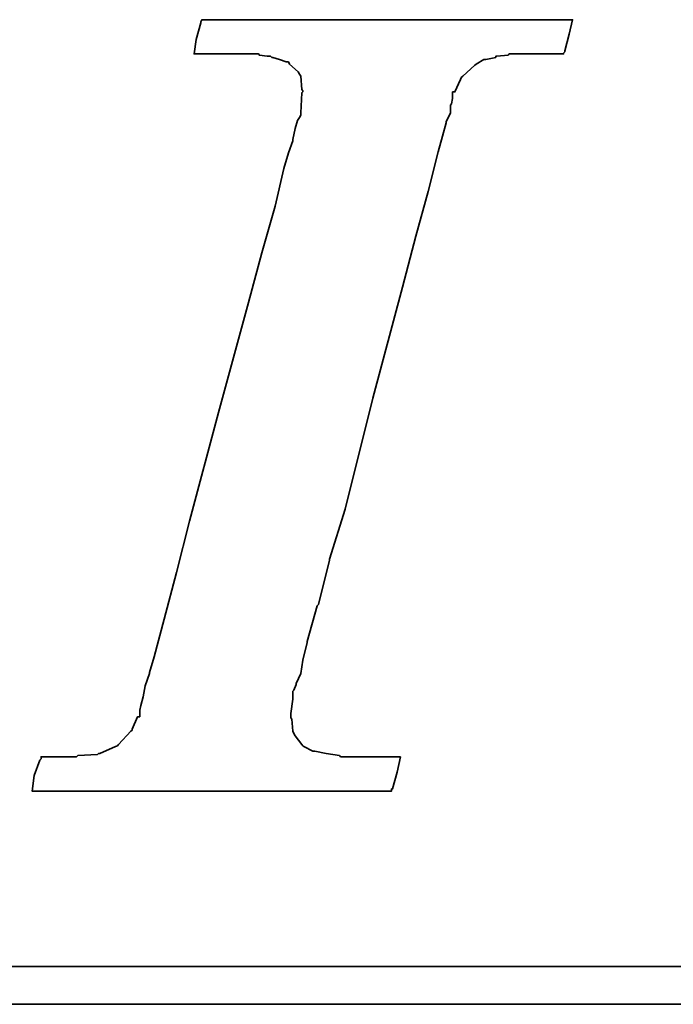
# Model space of a CAD drawing. Header units: millimetres. Extents: x -69 to 194, y -78 to 100.
# Tile 24 of 42: x 121.256 to 122.245, y 1.07 to 2.558. Entities that reach past the tile are written whole.
import ezdxf

# ---------------------------------------------------------------- set-up
doc = ezdxf.new("R2010")
doc.units = ezdxf.units.MM
doc.layers.add('DIM', color=4, linetype='Continuous')
doc.layers.add('layer 1', color=7, linetype='Continuous')

# ---------------------------------------------------------------- blocks, each defined once
blk = doc.blocks.new('TBI MOTION logo(完整正式版)')
at = {"layer": 'layer 1', "color": 22, "lineweight": 35}
for points, knots in [([(-40.59125, -7.94375), (-40.59125, -7.94375), (-40.97375, -7.94375), (-40.97375, -7.94375), (-40.97375, -7.94375), (-40.97375, -7.94375), (-41.38125, -7.94375), (-41.38125, -7.94375), (-41.38125, -7.94375), (-41.38125, -7.94375), (-41.54875, -7.94375), (-41.54875, -7.94375), (-41.54875, -7.94375), (-41.54875, -7.94375), (-41.59875, -7.94375), (-41.59875, -7.94375), (-41.59875, -7.94375), (-41.59875, -7.94375), (-41.88375, -7.94375), (-41.88375, -7.94375), (-41.88375, -7.94375), (-41.88375, -7.94375), (-41.90875, -7.91875), (-41.90875, -7.91875), (-41.90875, -7.91875), (-41.90875, -7.91875), (-42.19875, -7.87125), (-42.19875, -7.87125), (-42.19875, -7.87125), (-42.19875, -7.87125), (-42.43875, -7.82375), (-42.43875, -7.82375), (-42.43875, -7.82375), (-42.43875, -7.82375), (-42.45875, -7.82375), (-42.45875, -7.82375), (-42.45875, -7.82375), (-42.45875, -7.82375), (-42.48625, -7.82375), (-42.48625, -7.82375), (-42.48625, -7.82375), (-42.48625, -7.82375), (-42.67625, -7.72375), (-42.67625, -7.72375), (-42.67625, -7.72375), (-42.67625, -7.72375), (-42.70125, -7.70375), (-42.70125, -7.70375), (-42.70125, -7.70375), (-42.70125, -7.70375), (-42.72375, -7.67875), (-42.72375, -7.67875), (-42.72375, -7.67875), (-42.72375, -7.67875), (-42.86875, -7.48875), (-42.86875, -7.48875), (-42.86875, -7.48875), (-42.86875, -7.48875), (-42.89375, -7.43875), (-42.89375, -7.43875), (-42.89375, -7.43875), (-42.89375, -7.43875), (-42.91875, -7.38875), (-42.91875, -7.38875), (-42.91875, -7.38875), (-42.91875, -7.38875), (-42.93875, -7.12875), (-42.93875, -7.12875), (-42.93875, -7.12875), (-42.93875, -7.12875), (-42.96375, -7.10375), (-42.96375, -7.10375), (-42.96375, -7.10375), (-42.96375, -7.10375), (-42.96375, -7.05375), (-42.96375, -7.05375), (-42.96375, -7.05375), (-42.96375, -7.05375), (-42.96375, -7.00875), (-42.96375, -7.00875), (-42.96375, -7.00875), (-42.96375, -7.00875), (-42.91875, -6.69625), (-42.91875, -6.69625), (-42.91875, -6.69625), (-42.91875, -6.69625), (-42.91875, -6.62375), (-42.91875, -6.62375), (-42.91875, -6.62375), (-42.91875, -6.62375), (-42.91875, -6.59625), (-42.91875, -6.59625), (-42.91875, -6.59625), (-42.91875, -6.59625), (-42.91875, -6.57375), (-42.91875, -6.57375), (-42.91875, -6.57375), (-42.91875, -6.57375), (-42.91875, -6.52875), (-42.91875, -6.52875), (-42.91875, -6.52875), (-42.91875, -6.52875), (-42.89375, -6.50375), (-42.89375, -6.50375), (-42.89375, -6.50375), (-42.89375, -6.50375), (-42.84375, -6.38375), (-42.84375, -6.38375), (-42.84375, -6.38375), (-42.84375, -6.38375), (-42.84375, -6.35875), (-42.84375, -6.35875), (-42.84375, -6.35875), (-42.84375, -6.35875), (-42.74625, -6.14375), (-42.74625, -6.14375), (-42.74625, -6.14375), (-42.74625, -6.14375), (-42.70125, -5.85375), (-42.70125, -5.85375), (-42.70125, -5.85375), (-42.70125, -5.85375), (-42.60375, -5.47125), (-42.60375, -5.47125), (-42.60375, -5.47125), (-42.60375, -5.47125), (-42.60375, -5.44875), (-42.60375, -5.44875), (-42.60375, -5.44875), (-42.60375, -5.44875), (-42.38875, -4.67875), (-42.38875, -4.67875), (-42.38875, -4.67875), (-42.38875, -4.67875), (-42.36375, -4.65375), (-42.36375, -4.65375), (-42.36375, -4.65375), (-42.36375, -4.65375), (-42.12375, -3.69625), (-42.12375, -3.69625), (-42.12375, -3.69625), (-42.12375, -3.69625), (-42.12375, -3.67374), (-42.12375, -3.67374), (-42.12375, -3.67374), (-42.12375, -3.67374), (-41.78875, -2.59374), (-41.78875, -2.59374), (-41.78875, -2.59374), (-41.78875, -2.59374), (-41.18875, -0.19375), (-41.18875, -0.19375), (-41.18875, -0.19375), (-41.18875, -0.19375), (-40.54375, 2.20624), (-40.54375, 2.20624), (-40.54375, 2.20624), (-40.54375, 2.20624), (-40.25375, 3.30875), (-40.25375, 3.30875), (-40.25375, 3.30875), (-40.25375, 3.30875), (-39.98875, 4.27125), (-39.98875, 4.27125), (-39.98875, 4.27125), (-39.98875, 4.27125), (-39.77375, 5.13125), (-39.77375, 5.13125), (-39.77375, 5.13125), (-39.77375, 5.13125), (-39.67875, 5.47125), (-39.67875, 5.47125), (-39.67875, 5.47125), (-39.67875, 5.47125), (-39.60375, 5.75625), (-39.60375, 5.75625), (-39.60375, 5.75625), (-39.60375, 5.75625), (-39.60375, 5.78125), (-39.60375, 5.78125), (-39.60375, 5.78125), (-39.60375, 5.78125), (-39.50875, 5.97125), (-39.50875, 5.97125), (-39.50875, 5.97125), (-39.50875, 5.97125), (-39.50875, 6.13875), (-39.50875, 6.13875), (-39.50875, 6.13875), (-39.50875, 6.13875), (-39.48625, 6.16625), (-39.48625, 6.16625), (-39.48625, 6.16625), (-39.48625, 6.16625), (-39.46125, 6.28625), (-39.46125, 6.28625), (-39.46125, 6.28625), (-39.46125, 6.28625), (-39.46125, 6.42625), (-39.46125, 6.42625), (-39.46125, 6.42625), (-39.46125, 6.42625), (-39.41375, 6.42625), (-39.41375, 6.42625), (-39.41375, 6.42625), (-39.41375, 6.42625), (-39.29375, 6.69125), (-39.29375, 6.69125), (-39.29375, 6.69125), (-39.29375, 6.69125), (-39.26875, 6.74125), (-39.26875, 6.74125), (-39.26875, 6.74125), (-39.26875, 6.74125), (-39.24375, 6.76625), (-39.24375, 6.76625), (-39.24375, 6.76625), (-39.24375, 6.76625), (-38.98375, 7.00624), (-38.98375, 7.00624), (-38.98375, 7.00624), (-38.98375, 7.00624), (-38.95625, 7.02624), (-38.95625, 7.02624), (-38.95625, 7.02624), (-38.95625, 7.02624), (-38.78875, 7.12624), (-38.78875, 7.12624), (-38.78875, 7.12624), (-38.78875, 7.12624), (-38.76375, 7.12624), (-38.76375, 7.12624), (-38.76375, 7.12624), (-38.76375, 7.12624), (-38.74375, 7.12624), (-38.74375, 7.12624), (-38.74375, 7.12624), (-38.74375, 7.12624), (-38.52875, 7.17125), (-38.52875, 7.17125), (-38.52875, 7.17125), (-38.52875, 7.17125), (-38.52875, 7.19624), (-38.52875, 7.19624), (-38.52875, 7.19624), (-38.52875, 7.19624), (-38.50375, 7.19624), (-38.50375, 7.19624), (-38.50375, 7.19624), (-38.50375, 7.19624), (-38.26125, 7.21875), (-38.26125, 7.21875), (-38.26125, 7.21875), (-38.26125, 7.21875), (-38.23875, 7.24624), (-38.23875, 7.24624), (-38.23875, 7.24624), (-38.23875, 7.24624), (-38.21625, 7.24624), (-38.21625, 7.24624), (-38.21625, 7.24624), (-38.21625, 7.24624), (-38.18875, 7.24624), (-38.18875, 7.24624), (-38.18875, 7.24624), (-38.18875, 7.24624), (-37.90375, 7.24624), (-37.90375, 7.24624), (-37.90375, 7.24624), (-37.90375, 7.24624), (-37.85375, 7.24624), (-37.85375, 7.24624), (-37.85375, 7.24624), (-37.85375, 7.24624), (-37.75875, 7.24624), (-37.75875, 7.24624), (-37.75875, 7.24624), (-37.75875, 7.24624), (-37.42375, 7.24624), (-37.42375, 7.24624), (-37.42375, 7.24624), (-37.42375, 7.24624), (-37.08875, 7.24624), (-37.08875, 7.24624), (-37.08875, 7.24624), (-37.08875, 7.24624), (-37.06375, 7.24624), (-37.06375, 7.24624), (-37.06375, 7.24624), (-37.06375, 7.24624), (-37.06375, 7.26624), (-37.06375, 7.26624), (-37.06375, 7.26624), (-37.06375, 7.26624), (-37.03875, 7.29125), (-37.03875, 7.29125), (-37.03875, 7.29125), (-37.03875, 7.29125), (-37.03875, 7.31625), (-37.03875, 7.31625), (-37.03875, 7.31625), (-37.03875, 7.31625), (-36.94125, 7.67625), (-36.94125, 7.67625), (-36.94125, 7.67625), (-36.94125, 7.67625), (-36.86875, 7.98625), (-36.86875, 7.98625), (-36.86875, 7.98625), (-36.86875, 7.98625), (-36.98875, 7.98625), (-36.98875, 7.98625), (-36.98875, 7.98625), (-36.98875, 7.98625), (-37.42375, 7.98625), (-37.42375, 7.98625), (-37.42375, 7.98625), (-37.42375, 7.98625), (-37.94875, 7.98625), (-37.94875, 7.98625), (-37.94875, 7.98625), (-37.94875, 7.98625), (-38.57375, 7.98625), (-38.57375, 7.98625), (-38.57375, 7.98625), (-38.57375, 7.98625), (-39.29375, 7.98625), (-39.29375, 7.98625), (-39.29375, 7.98625), (-39.29375, 7.98625), (-40.82875, 7.98625), (-40.82875, 7.98625), (-40.82875, 7.98625), (-40.82875, 7.98625), (-42.36375, 7.98625), (-42.36375, 7.98625), (-42.36375, 7.98625), (-42.36375, 7.98625), (-43.08375, 7.98625), (-43.08375, 7.98625), (-43.08375, 7.98625), (-43.08375, 7.98625), (-43.70875, 7.98625), (-43.70875, 7.98625), (-43.70875, 7.98625), (-43.70875, 7.98625), (-44.23375, 7.98625), (-44.23375, 7.98625), (-44.23375, 7.98625), (-44.23375, 7.98625), (-44.66875, 7.98625), (-44.66875, 7.98625), (-44.66875, 7.98625), (-44.66875, 7.98625), (-44.88375, 7.98625), (-44.88375, 7.98625), (-44.88375, 7.98625), (-44.88375, 7.98625), (-44.90875, 7.94125), (-44.90875, 7.94125), (-44.90875, 7.94125), (-44.90875, 7.94125), (-44.90875, 7.91625), (-44.90875, 7.91625), (-44.90875, 7.91625), (-44.90875, 7.91625), (-45.00375, 7.55625), (-45.00375, 7.55625), (-45.00375, 7.55625), (-45.00375, 7.55625), (-45.05375, 7.24624), (-45.05375, 7.24624), (-45.05375, 7.24624), (-45.05375, 7.24624), (-44.61875, 7.24624), (-44.61875, 7.24624), (-44.61875, 7.24624), (-44.61875, 7.24624), (-44.11375, 7.24624), (-44.11375, 7.24624), (-44.11375, 7.24624), (-44.11375, 7.24624), (-43.99375, 7.24624), (-43.99375, 7.24624), (-43.99375, 7.24624), (-43.99375, 7.24624), (-43.94625, 7.24624), (-43.94625, 7.24624), (-43.94625, 7.24624), (-43.94625, 7.24624), (-43.92374, 7.24624), (-43.92374, 7.24624), (-43.92374, 7.24624), (-43.92374, 7.24624), (-43.65875, 7.24624), (-43.65875, 7.24624), (-43.65875, 7.24624), (-43.65875, 7.24624), (-43.63875, 7.21875), (-43.63875, 7.21875), (-43.63875, 7.21875), (-43.63875, 7.21875), (-43.46875, 7.19624), (-43.46875, 7.19624), (-43.46875, 7.19624), (-43.46875, 7.19624), (-43.39875, 7.19624), (-43.39875, 7.19624), (-43.39875, 7.19624), (-43.39875, 7.19624), (-43.37125, 7.17125), (-43.37125, 7.17125), (-43.37125, 7.17125), (-43.37125, 7.17125), (-43.34875, 7.17125), (-43.34875, 7.17125), (-43.34875, 7.17125), (-43.34875, 7.17125), (-43.20375, 7.12624), (-43.20375, 7.12624), (-43.20375, 7.12624), (-43.20375, 7.12624), (-43.05875, 7.07624), (-43.05875, 7.07624), (-43.05875, 7.07624), (-43.05875, 7.07624), (-43.01375, 7.07624), (-43.01375, 7.07624), (-43.01375, 7.07624), (-43.01375, 7.07624), (-42.98875, 7.02624), (-42.98875, 7.02624), (-42.98875, 7.02624), (-42.98875, 7.02624), (-42.79875, 6.86125), (-42.79875, 6.86125), (-42.79875, 6.86125), (-42.79875, 6.86125), (-42.77375, 6.81125), (-42.77375, 6.81125), (-42.77375, 6.81125), (-42.77375, 6.81125), (-42.74625, 6.76625), (-42.74625, 6.76625), (-42.74625, 6.76625), (-42.74625, 6.76625), (-42.72375, 6.47625), (-42.72375, 6.47625), (-42.72375, 6.47625), (-42.72375, 6.47625), (-42.70125, 6.45124), (-42.70125, 6.45124), (-42.70125, 6.45124), (-42.70125, 6.45124), (-42.70125, 6.42625), (-42.70125, 6.42625), (-42.70125, 6.42625), (-42.70125, 6.42625), (-42.72375, 6.40625), (-42.72375, 6.40625), (-42.72375, 6.40625), (-42.72375, 6.40625), (-42.74625, 5.97125), (-42.74625, 5.97125), (-42.74625, 5.97125), (-42.74625, 5.97125), (-42.74625, 5.94625), (-42.74625, 5.94625), (-42.74625, 5.94625), (-42.74625, 5.94625), (-42.74625, 5.92625), (-42.74625, 5.92625), (-42.74625, 5.92625), (-42.74625, 5.92625), (-42.77375, 5.87625), (-42.77375, 5.87625), (-42.77375, 5.87625), (-42.77375, 5.87625), (-42.81875, 5.80625), (-42.81875, 5.80625), (-42.81875, 5.80625), (-42.81875, 5.80625), (-42.86875, 5.63625), (-42.86875, 5.63625), (-42.86875, 5.63625), (-42.86875, 5.63625), (-42.91875, 5.39625), (-42.91875, 5.39625), (-42.91875, 5.39625), (-42.91875, 5.39625), (-42.91875, 5.37124), (-42.91875, 5.37124), (-42.91875, 5.37124), (-42.91875, 5.37124), (-43.01375, 5.10874), (-43.01375, 5.10874), (-43.01375, 5.10874), (-43.01375, 5.10874), (-43.10875, 4.77124), (-43.10875, 4.77124), (-43.10875, 4.77124), (-43.10875, 4.77124), (-43.29875, 3.95625), (-43.29875, 3.95625), (-43.29875, 3.95625), (-43.29875, 3.95625), (-43.58875, 2.95125), (-43.58875, 2.95125), (-43.58875, 2.95125), (-43.58875, 2.95125), (-43.87375, 1.87125), (-43.87375, 1.87125), (-43.87375, 1.87125), (-43.87375, 1.87125), (-44.52625, -0.50374), (-44.52625, -0.50374), (-44.52625, -0.50374), (-44.52625, -0.50374), (-45.14875, -2.85375), (-45.14875, -2.85375), (-45.14875, -2.85375), (-45.14875, -2.85375), (-45.43375, -3.95875), (-45.43375, -3.95875), (-45.43375, -3.95875), (-45.43375, -3.95875), (-45.69875, -4.96875), (-45.69875, -4.96875), (-45.69875, -4.96875), (-45.69875, -4.96875), (-45.91375, -5.78375), (-45.91375, -5.78375), (-45.91375, -5.78375), (-45.91375, -5.78375), (-46.01375, -6.11875), (-46.01375, -6.11875), (-46.01375, -6.11875), (-46.01375, -6.11875), (-46.01375, -6.14375), (-46.01375, -6.14375), (-46.01375, -6.14375), (-46.01375, -6.14375), (-46.10875, -6.40875), (-46.10875, -6.40875), (-46.10875, -6.40875), (-46.10875, -6.40875), (-46.15375, -6.64875), (-46.15375, -6.64875), (-46.15375, -6.64875), (-46.15375, -6.64875), (-46.20375, -6.83875), (-46.20375, -6.83875), (-46.20375, -6.83875), (-46.20375, -6.83875), (-46.22875, -6.93375), (-46.22875, -6.93375), (-46.22875, -6.93375), (-46.22875, -6.93375), (-46.22875, -7.07875), (-46.22875, -7.07875), (-46.22875, -7.07875), (-46.22875, -7.07875), (-46.27375, -7.07875), (-46.27375, -7.07875), (-46.27375, -7.07875), (-46.27375, -7.07875), (-46.39375, -7.34375), (-46.39375, -7.34375), (-46.39375, -7.34375), (-46.39375, -7.34375), (-46.39375, -7.36875), (-46.39375, -7.36875), (-46.39375, -7.36875), (-46.39375, -7.36875), (-46.42125, -7.38875), (-46.42125, -7.38875), (-46.42125, -7.38875), (-46.42125, -7.38875), (-46.68375, -7.67875), (-46.68375, -7.67875), (-46.68375, -7.67875), (-46.68375, -7.67875), (-46.70875, -7.70375), (-46.70875, -7.70375), (-46.70875, -7.70375), (-46.70875, -7.70375), (-46.75375, -7.72375), (-46.75375, -7.72375), (-46.75375, -7.72375), (-46.75375, -7.72375), (-47.08875, -7.87125), (-47.08875, -7.87125), (-47.08875, -7.87125), (-47.08875, -7.87125), (-47.11625, -7.87125), (-47.11625, -7.87125), (-47.11625, -7.87125), (-47.11625, -7.87125), (-47.13875, -7.89375), (-47.13875, -7.89375), (-47.13875, -7.89375), (-47.13875, -7.89375), (-47.56875, -7.91875), (-47.56875, -7.91875), (-47.56875, -7.91875), (-47.56875, -7.91875), (-47.59625, -7.94375), (-47.59625, -7.94375), (-47.59625, -7.94375), (-47.59625, -7.94375), (-47.64375, -7.94375), (-47.64375, -7.94375), (-47.64375, -7.94375), (-47.64375, -7.94375), (-47.73625, -7.94375), (-47.73625, -7.94375), (-47.73625, -7.94375), (-47.73625, -7.94375), (-48.07375, -7.94375), (-48.07375, -7.94375), (-48.07375, -7.94375), (-48.07375, -7.94375), (-48.36125, -7.94375), (-48.36125, -7.94375), (-48.36125, -7.94375), (-48.36125, -7.94375), (-48.36125, -7.96625), (-48.36125, -7.96625), (-48.36125, -7.96625), (-48.36125, -7.96625), (-48.36125, -7.99125), (-48.36125, -7.99125), (-48.36125, -7.99125), (-48.36125, -7.99125), (-48.38875, -8.01375), (-48.38875, -8.01375), (-48.38875, -8.01375), (-48.38875, -8.01375), (-48.50875, -8.34875), (-48.50875, -8.34875), (-48.50875, -8.34875), (-48.50875, -8.34875), (-48.55375, -8.68625), (-48.55375, -8.68625), (-48.55375, -8.68625), (-48.55375, -8.68625), (-48.45875, -8.68625), (-48.45875, -8.68625), (-48.45875, -8.68625), (-48.45875, -8.68625), (-48.07375, -8.68625), (-48.07375, -8.68625), (-48.07375, -8.68625), (-48.07375, -8.68625), (-47.52375, -8.68625), (-47.52375, -8.68625), (-47.52375, -8.68625), (-47.52375, -8.68625), (-46.92375, -8.68625), (-46.92375, -8.68625), (-46.92375, -8.68625), (-46.92375, -8.68625), (-46.25375, -8.68625), (-46.25375, -8.68625), (-46.25375, -8.68625), (-46.25375, -8.68625), (-46.20375, -8.68625), (-46.20375, -8.68625), (-46.20375, -8.68625), (-46.20375, -8.68625), (-44.71375, -8.68625), (-44.71375, -8.68625), (-44.71375, -8.68625), (-44.71375, -8.68625), (-43.22875, -8.68625), (-43.22875, -8.68625), (-43.22875, -8.68625), (-43.22875, -8.68625), (-42.55875, -8.68625), (-42.55875, -8.68625), (-42.55875, -8.68625), (-42.55875, -8.68625), (-42.50875, -8.68625), (-42.50875, -8.68625), (-42.50875, -8.68625), (-42.50875, -8.68625), (-41.93375, -8.68625), (-41.93375, -8.68625), (-41.93375, -8.68625), (-41.93375, -8.68625), (-41.38125, -8.68625), (-41.38125, -8.68625), (-41.38125, -8.68625), (-41.38125, -8.68625), (-40.97375, -8.68625), (-40.97375, -8.68625), (-40.97375, -8.68625), (-40.97375, -8.68625), (-40.78125, -8.68625), (-40.78125, -8.68625), (-40.78125, -8.68625), (-40.78125, -8.68625), (-40.78125, -8.63875), (-40.78125, -8.63875), (-40.78125, -8.63875), (-40.78125, -8.63875), (-40.75875, -8.63875), (-40.75875, -8.63875), (-40.75875, -8.63875), (-40.75875, -8.63875), (-40.66375, -8.27875), (-40.66375, -8.27875), (-40.66375, -8.27875), (-40.66375, -8.27875), (-40.59125, -7.94375), (-40.59125, -7.94375)], [0, 0, 0, 0, 0.00558659, 0.00558659, 0.00558659, 0.00558659, 0.01117318, 0.01117318, 0.01117318, 0.01117318, 0.01675978, 0.01675978, 0.01675978, 0.01675978, 0.02234637, 0.02234637, 0.02234637, 0.02234637, 0.02793296, 0.02793296, 0.02793296, 0.02793296, 0.03351955, 0.03351955, 0.03351955, 0.03351955, 0.03910615, 0.03910615, 0.03910615, 0.03910615, 0.04469274, 0.04469274, 0.04469274, 0.04469274, 0.05027933, 0.05027933, 0.05027933, 0.05027933, 0.05586592, 0.05586592, 0.05586592, 0.05586592, 0.06145251, 0.06145251, 0.06145251, 0.06145251, 0.06703911, 0.06703911, 0.06703911, 0.06703911, 0.0726257, 0.0726257, 0.0726257, 0.0726257, 0.07821229, 0.07821229, 0.07821229, 0.07821229, 0.08379888, 0.08379888, 0.08379888, 0.08379888, 0.08938547, 0.08938547, 0.08938547, 0.08938547, 0.09497207, 0.09497207, 0.09497207, 0.09497207, 0.10055866, 0.10055866, 0.10055866, 0.10055866, 0.10614525, 0.10614525, 0.10614525, 0.10614525, 0.11173184, 0.11173184, 0.11173184, 0.11173184, 0.11731844, 0.11731844, 0.11731844, 0.11731844, 0.12290503, 0.12290503, 0.12290503, 0.12290503, 0.12849162, 0.12849162, 0.12849162, 0.12849162, 0.13407821, 0.13407821, 0.13407821, 0.13407821, 0.1396648, 0.1396648, 0.1396648, 0.1396648, 0.1452514, 0.1452514, 0.1452514, 0.1452514, 0.15083799, 0.15083799, 0.15083799, 0.15083799, 0.15642458, 0.15642458, 0.15642458, 0.15642458, 0.16201117, 0.16201117, 0.16201117, 0.16201117, 0.16759777, 0.16759777, 0.16759777, 0.16759777, 0.17318436, 0.17318436, 0.17318436, 0.17318436, 0.17877095, 0.17877095, 0.17877095, 0.17877095, 0.18435754, 0.18435754, 0.18435754, 0.18435754, 0.18994413, 0.18994413, 0.18994413, 0.18994413, 0.19553073, 0.19553073, 0.19553073, 0.19553073, 0.20111732, 0.20111732, 0.20111732, 0.20111732, 0.20670391, 0.20670391, 0.20670391, 0.20670391, 0.2122905, 0.2122905, 0.2122905, 0.2122905, 0.21787709, 0.21787709, 0.21787709, 0.21787709, 0.22346369, 0.22346369, 0.22346369, 0.22346369, 0.22905028, 0.22905028, 0.22905028, 0.22905028, 0.23463687, 0.23463687, 0.23463687, 0.23463687, 0.24022346, 0.24022346, 0.24022346, 0.24022346, 0.24581006, 0.24581006, 0.24581006, 0.24581006, 0.25139665, 0.25139665, 0.25139665, 0.25139665, 0.25698324, 0.25698324, 0.25698324, 0.25698324, 0.26256983, 0.26256983, 0.26256983, 0.26256983, 0.26815642, 0.26815642, 0.26815642, 0.26815642, 0.27374302, 0.27374302, 0.27374302, 0.27374302, 0.27932961, 0.27932961, 0.27932961, 0.27932961, 0.2849162, 0.2849162, 0.2849162, 0.2849162, 0.29050279, 0.29050279, 0.29050279, 0.29050279, 0.29608939, 0.29608939, 0.29608939, 0.29608939, 0.30167598, 0.30167598, 0.30167598, 0.30167598, 0.30726257, 0.30726257, 0.30726257, 0.30726257, 0.31284916, 0.31284916, 0.31284916, 0.31284916, 0.31843575, 0.31843575, 0.31843575, 0.31843575, 0.32402235, 0.32402235, 0.32402235, 0.32402235, 0.32960894, 0.32960894, 0.32960894, 0.32960894, 0.33519553, 0.33519553, 0.33519553, 0.33519553, 0.34078212, 0.34078212, 0.34078212, 0.34078212, 0.34636872, 0.34636872, 0.34636872, 0.34636872, 0.35195531, 0.35195531, 0.35195531, 0.35195531, 0.3575419, 0.3575419, 0.3575419, 0.3575419, 0.36312849, 0.36312849, 0.36312849, 0.36312849, 0.36871508, 0.36871508, 0.36871508, 0.36871508, 0.37430168, 0.37430168, 0.37430168, 0.37430168, 0.37988827, 0.37988827, 0.37988827, 0.37988827, 0.38547486, 0.38547486, 0.38547486, 0.38547486, 0.39106145, 0.39106145, 0.39106145, 0.39106145, 0.39664804, 0.39664804, 0.39664804, 0.39664804, 0.40223464, 0.40223464, 0.40223464, 0.40223464, 0.40782123, 0.40782123, 0.40782123, 0.40782123, 0.41340782, 0.41340782, 0.41340782, 0.41340782, 0.41899441, 0.41899441, 0.41899441, 0.41899441, 0.42458101, 0.42458101, 0.42458101, 0.42458101, 0.4301676, 0.4301676, 0.4301676, 0.4301676, 0.43575419, 0.43575419, 0.43575419, 0.43575419, 0.44134078, 0.44134078, 0.44134078, 0.44134078, 0.44692737, 0.44692737, 0.44692737, 0.44692737, 0.45251397, 0.45251397, 0.45251397, 0.45251397, 0.45810056, 0.45810056, 0.45810056, 0.45810056, 0.46368715, 0.46368715, 0.46368715, 0.46368715, 0.46927374, 0.46927374, 0.46927374, 0.46927374, 0.47486034, 0.47486034, 0.47486034, 0.47486034, 0.48044693, 0.48044693, 0.48044693, 0.48044693, 0.48603352, 0.48603352, 0.48603352, 0.48603352, 0.49162011, 0.49162011, 0.49162011, 0.49162011, 0.4972067, 0.4972067, 0.4972067, 0.4972067, 0.5027933, 0.5027933, 0.5027933, 0.5027933, 0.50837989, 0.50837989, 0.50837989, 0.50837989, 0.51396648, 0.51396648, 0.51396648, 0.51396648, 0.51955307, 0.51955307, 0.51955307, 0.51955307, 0.52513966, 0.52513966, 0.52513966, 0.52513966, 0.53072626, 0.53072626, 0.53072626, 0.53072626, 0.53631285, 0.53631285, 0.53631285, 0.53631285, 0.54189944, 0.54189944, 0.54189944, 0.54189944, 0.54748603, 0.54748603, 0.54748603, 0.54748603, 0.55307263, 0.55307263, 0.55307263, 0.55307263, 0.55865922, 0.55865922, 0.55865922, 0.55865922, 0.56424581, 0.56424581, 0.56424581, 0.56424581, 0.5698324, 0.5698324, 0.5698324, 0.5698324, 0.57541899, 0.57541899, 0.57541899, 0.57541899, 0.58100559, 0.58100559, 0.58100559, 0.58100559, 0.58659218, 0.58659218, 0.58659218, 0.58659218, 0.59217877, 0.59217877, 0.59217877, 0.59217877, 0.59776536, 0.59776536, 0.59776536, 0.59776536, 0.60335196, 0.60335196, 0.60335196, 0.60335196, 0.60893855, 0.60893855, 0.60893855, 0.60893855, 0.61452514, 0.61452514, 0.61452514, 0.61452514, 0.62011173, 0.62011173, 0.62011173, 0.62011173, 0.62569832, 0.62569832, 0.62569832, 0.62569832, 0.63128492, 0.63128492, 0.63128492, 0.63128492, 0.63687151, 0.63687151, 0.63687151, 0.63687151, 0.6424581, 0.6424581, 0.6424581, 0.6424581, 0.64804469, 0.64804469, 0.64804469, 0.64804469, 0.65363128, 0.65363128, 0.65363128, 0.65363128, 0.65921788, 0.65921788, 0.65921788, 0.65921788, 0.66480447, 0.66480447, 0.66480447, 0.66480447, 0.67039106, 0.67039106, 0.67039106, 0.67039106, 0.67597765, 0.67597765, 0.67597765, 0.67597765, 0.68156425, 0.68156425, 0.68156425, 0.68156425, 0.68715084, 0.68715084, 0.68715084, 0.68715084, 0.69273743, 0.69273743, 0.69273743, 0.69273743, 0.69832402, 0.69832402, 0.69832402, 0.69832402, 0.70391061, 0.70391061, 0.70391061, 0.70391061, 0.70949721, 0.70949721, 0.70949721, 0.70949721, 0.7150838, 0.7150838, 0.7150838, 0.7150838, 0.72067039, 0.72067039, 0.72067039, 0.72067039, 0.72625698, 0.72625698, 0.72625698, 0.72625698, 0.73184358, 0.73184358, 0.73184358, 0.73184358, 0.73743017, 0.73743017, 0.73743017, 0.73743017, 0.74301676, 0.74301676, 0.74301676, 0.74301676, 0.74860335, 0.74860335, 0.74860335, 0.74860335, 0.75418994, 0.75418994, 0.75418994, 0.75418994, 0.75977654, 0.75977654, 0.75977654, 0.75977654, 0.76536313, 0.76536313, 0.76536313, 0.76536313, 0.77094972, 0.77094972, 0.77094972, 0.77094972, 0.77653631, 0.77653631, 0.77653631, 0.77653631, 0.78212291, 0.78212291, 0.78212291, 0.78212291, 0.7877095, 0.7877095, 0.7877095, 0.7877095, 0.79329609, 0.79329609, 0.79329609, 0.79329609, 0.79888268, 0.79888268, 0.79888268, 0.79888268, 0.80446927, 0.80446927, 0.80446927, 0.80446927, 0.81005587, 0.81005587, 0.81005587, 0.81005587, 0.81564246, 0.81564246, 0.81564246, 0.81564246, 0.82122905, 0.82122905, 0.82122905, 0.82122905, 0.82681564, 0.82681564, 0.82681564, 0.82681564, 0.83240223, 0.83240223, 0.83240223, 0.83240223, 0.83798883, 0.83798883, 0.83798883, 0.83798883, 0.84357542, 0.84357542, 0.84357542, 0.84357542, 0.84916201, 0.84916201, 0.84916201, 0.84916201, 0.8547486, 0.8547486, 0.8547486, 0.8547486, 0.8603352, 0.8603352, 0.8603352, 0.8603352, 0.86592179, 0.86592179, 0.86592179, 0.86592179, 0.87150838, 0.87150838, 0.87150838, 0.87150838, 0.87709497, 0.87709497, 0.87709497, 0.87709497, 0.88268156, 0.88268156, 0.88268156, 0.88268156, 0.88826816, 0.88826816, 0.88826816, 0.88826816, 0.89385475, 0.89385475, 0.89385475, 0.89385475, 0.89944134, 0.89944134, 0.89944134, 0.89944134, 0.90502793, 0.90502793, 0.90502793, 0.90502793, 0.91061453, 0.91061453, 0.91061453, 0.91061453, 0.91620112, 0.91620112, 0.91620112, 0.91620112, 0.92178771, 0.92178771, 0.92178771, 0.92178771, 0.9273743, 0.9273743, 0.9273743, 0.9273743, 0.93296089, 0.93296089, 0.93296089, 0.93296089, 0.93854749, 0.93854749, 0.93854749, 0.93854749, 0.94413408, 0.94413408, 0.94413408, 0.94413408, 0.94972067, 0.94972067, 0.94972067, 0.94972067, 0.95530726, 0.95530726, 0.95530726, 0.95530726, 0.96089385, 0.96089385, 0.96089385, 0.96089385, 0.96648045, 0.96648045, 0.96648045, 0.96648045, 0.97206704, 0.97206704, 0.97206704, 0.97206704, 0.97765363, 0.97765363, 0.97765363, 0.97765363, 0.98324022, 0.98324022, 0.98324022, 0.98324022, 0.98882682, 0.98882682, 0.98882682, 0.98882682, 0.99441341, 0.99441341, 0.99441341, 0.99441341, 1, 1, 1, 1]), ([(75.90875, -9.47875), (75.90875, -9.47875), (75.90875, -12.28625), (75.90875, -12.28625), (75.90875, -12.28625), (75.90875, -12.28625), (75.90875, -12.47875), (75.90875, -12.47875), (75.90875, -12.47875), (75.90875, -12.47875), (75.71625, -12.47875), (75.71625, -12.47875), (75.71625, -12.47875), (75.71625, -12.47875), (-88.32875, -12.47875), (-88.32875, -12.47875), (-88.32875, -12.47875), (-88.32875, -12.47875), (-88.32875, -13.29375), (-88.32875, -13.29375), (-88.32875, -13.29375), (-88.32875, -13.29375), (82.89125, -13.29375), (82.89125, -13.29375), (82.89125, -13.29375), (82.89125, -13.29375), (75.90875, -9.47875), (75.90875, -9.47875)], [0, 0, 0, 0, 0.14285714, 0.14285714, 0.14285714, 0.14285714, 0.28571429, 0.28571429, 0.28571429, 0.28571429, 0.42857143, 0.42857143, 0.42857143, 0.42857143, 0.57142857, 0.57142857, 0.57142857, 0.57142857, 0.71428571, 0.71428571, 0.71428571, 0.71428571, 0.85714286, 0.85714286, 0.85714286, 0.85714286, 1, 1, 1, 1])]:
    blk.add_open_spline(points, degree=3, knots=knots, dxfattribs=at)

msp = doc.modelspace()

# ---------------------------------------------------------------- block references
at = {"layer": 'DIM', "color": 7, "xscale": 0.0699650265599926, "yscale": 0.0699650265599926, "zscale": 0.0699650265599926}
msp.add_blockref('TBI MOTION logo(完整正式版)', (124.672, 1.9996), dxfattribs=at)

doc.saveas('drawing.dxf')
